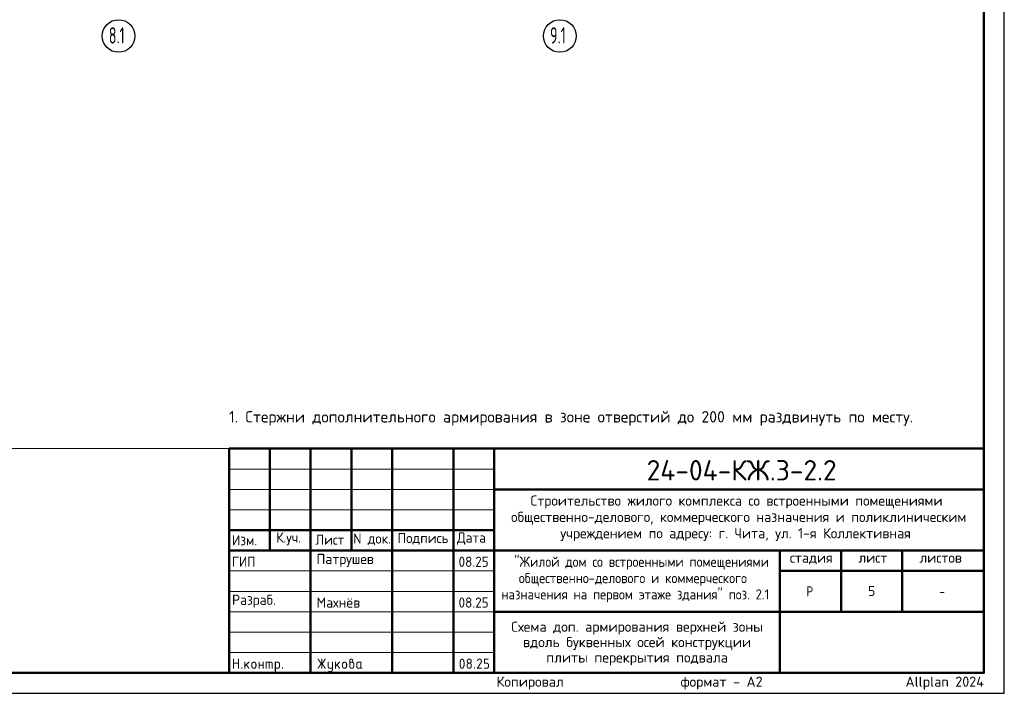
# Model space of a CAD drawing. Header units: millimetres. Extents: x 0 to 59400, y 0 to 42000.
# Tile 22 of 28: x 35270 to 59400, y 0 to 16519. Entities that reach past the tile are written whole.
import ezdxf

# ---------------------------------------------------------------- set-up
doc = ezdxf.new("R2010")
doc.units = ezdxf.units.MM
doc.linetypes.add('______5', pattern=[1100, 800, -100, 100, -100])
doc.layers.add('Standard', color=7, linetype='Continuous', lineweight=25)
doc.layers.add('Надписи', color=7, linetype='Continuous', lineweight=25)
doc.layers.add('Оси', color=7, linetype='______5', lineweight=13, true_color=0x656565)
doc.styles.add('ISOCPEUR', font='txt')

msp = doc.modelspace()

# ---------------------------------------------------------------- hatches: boundary and pattern name
at = {"layer": 'Standard', "linetype": 'Continuous', "lineweight": 25, "transparency": 33554687}
for points in [[(40499, 614), (40499, 839), (40499, 840), (40499, 842), (40499, 843), (40500, 844), (40500, 845), (40501, 846), (40501, 847), (40502, 848), (40503, 849), (40504, 850), (40505, 850), (40506, 851), (40507, 851), (40509, 851), (40510, 851), (40512, 851), (40513, 851), (40515, 851), (40516, 851), (40517, 851), (40518, 850), (40519, 850), (40520, 849), (40521, 848), (40522, 847), (40522, 846), (40523, 845), (40523, 844), (40524, 843), (40524, 842), (40524, 840), (40524, 839), (40524, 751), (40624, 751), (40624, 839), (40624, 840), (40624, 842), (40624, 843), (40625, 844), (40625, 845), (40626, 846), (40626, 847), (40627, 848), (40628, 849), (40629, 850), (40630, 850), (40631, 851), (40632, 851), (40633, 851), (40635, 851), (40636, 851), (40638, 851), (40639, 851), (40641, 851), (40642, 851), (40643, 850), (40644, 850), (40645, 849), (40646, 848), (40647, 847), (40647, 846), (40648, 845), (40648, 844), (40649, 843), (40649, 842), (40649, 840), (40649, 839), (40649, 614), (40649, 612), (40649, 611), (40649, 609), (40648, 608), (40648, 607), (40647, 606), (40647, 605), (40646, 604), (40645, 604), (40644, 603), (40643, 602), (40642, 602), (40641, 602), (40639, 601), (40638, 601), (40636, 601), (40635, 601), (40633, 601), (40632, 602), (40631, 602), (40630, 602), (40629, 603), (40628, 604), (40627, 604), (40626, 605), (40626, 606), (40625, 607), (40625, 608), (40624, 609), (40624, 611), (40624, 612), (40624, 614), (40624, 726), (40524, 726), (40524, 614), (40524, 612), (40524, 611), (40524, 609), (40523, 608), (40523, 607), (40522, 606), (40522, 605), (40521, 604), (40520, 604), (40519, 603), (40518, 602), (40517, 602), (40516, 602), (40515, 601), (40513, 601), (40512, 601), (40510, 601), (40509, 601), (40507, 602), (40506, 602), (40505, 602), (40504, 603), (40503, 604), (40502, 604), (40501, 605), (40501, 606), (40500, 607), (40500, 608), (40499, 609), (40499, 611), (40499, 612)], [(40799, 694), (40878, 773), (40878, 773), (40879, 774), (40880, 775), (40882, 775), (40883, 776), (40884, 776), (40885, 776), (40886, 776), (40888, 776), (40889, 776), (40891, 776), (40892, 775), (40893, 775), (40894, 774), (40895, 774), (40896, 773), (40897, 772), (40897, 771), (40898, 770), (40898, 769), (40899, 768), (40899, 767), (40899, 765), (40899, 764), (40899, 762), (40899, 761), (40898, 760), (40898, 759), (40897, 758), (40897, 757), (40896, 756), (40895, 755), (40840, 700), (40896, 621), (40898, 619), (40898, 617), (40899, 616), (40899, 614), (40899, 612), (40899, 611), (40899, 609), (40898, 608), (40898, 607), (40897, 606), (40897, 605), (40896, 604), (40895, 604), (40894, 603), (40893, 602), (40892, 602), (40891, 602), (40889, 601), (40888, 601), (40886, 601), (40885, 601), (40883, 602), (40882, 602), (40880, 603), (40879, 603), (40878, 604), (40877, 605), (40876, 607), (40822, 682), (40799, 659), (40799, 614), (40799, 612), (40799, 611), (40799, 609), (40798, 608), (40798, 607), (40797, 606), (40797, 605), (40796, 604), (40795, 604), (40794, 603), (40793, 602), (40792, 602), (40791, 602), (40789, 601), (40788, 601), (40786, 601), (40785, 601), (40783, 601), (40782, 602), (40781, 602), (40780, 602), (40779, 603), (40778, 604), (40777, 604), (40776, 605), (40776, 606), (40775, 607), (40775, 608), (40774, 609), (40774, 611), (40774, 612), (40774, 614), (40774, 764), (40774, 765), (40774, 767), (40774, 768), (40775, 769), (40775, 770), (40776, 771), (40776, 772), (40777, 773), (40778, 774), (40779, 774), (40780, 775), (40781, 775), (40782, 776), (40783, 776), (40785, 776), (40786, 776), (40788, 776), (40789, 776), (40791, 776), (40792, 775), (40793, 775), (40794, 774), (40795, 774), (40796, 773), (40797, 772), (40797, 771), (40798, 770), (40798, 769), (40799, 768), (40799, 767), (40799, 765), (40799, 764)], [(41149, 676), (41149, 614), (41149, 612), (41148, 611), (41148, 609), (41148, 608), (41147, 607), (41147, 606), (41146, 605), (41146, 604), (41145, 604), (41144, 603), (41143, 602), (41142, 602), (41140, 602), (41139, 601), (41138, 601), (41136, 601), (41135, 601), (41133, 601), (41132, 602), (41131, 602), (41129, 602), (41129, 603), (41128, 604), (41127, 604), (41126, 605), (41125, 606), (41125, 607), (41124, 608), (41124, 609), (41124, 611), (41124, 612), (41124, 614), (41124, 764), (41124, 765), (41124, 767), (41124, 768), (41124, 769), (41125, 770), (41125, 771), (41126, 772), (41127, 773), (41128, 774), (41129, 774), (41129, 775), (41131, 775), (41132, 776), (41133, 776), (41135, 776), (41136, 776), (41138, 776), (41139, 776), (41140, 776), (41142, 775), (41143, 775), (41144, 774), (41145, 774), (41146, 773), (41146, 772), (41147, 771), (41147, 770), (41148, 769), (41148, 768), (41148, 767), (41149, 765), (41149, 764), (41149, 701), (41223, 701), (41223, 764), (41223, 765), (41224, 767), (41224, 768), (41224, 769), (41225, 770), (41225, 771), (41226, 772), (41226, 773), (41227, 774), (41228, 774), (41229, 775), (41230, 775), (41232, 776), (41233, 776), (41234, 776), (41236, 776), (41237, 776), (41239, 776), (41240, 776), (41241, 775), (41243, 775), (41243, 774), (41244, 774), (41245, 773), (41246, 772), (41247, 771), (41247, 770), (41248, 769), (41248, 768), (41248, 767), (41248, 765), (41248, 764), (41248, 614), (41248, 612), (41248, 611), (41248, 609), (41248, 608), (41247, 607), (41247, 606), (41246, 605), (41245, 604), (41244, 604), (41243, 603), (41243, 602), (41241, 602), (41240, 602), (41239, 601), (41237, 601), (41236, 601), (41234, 601), (41233, 601), (41232, 602), (41230, 602), (41229, 602), (41228, 603), (41227, 604), (41226, 604), (41226, 605), (41225, 606), (41225, 607), (41224, 608), (41224, 609), (41224, 611), (41223, 612), (41223, 614), (41223, 676)], [(41311, 776), (41423, 776), (41426, 776), (41428, 776), (41431, 776), (41433, 775), (41436, 775), (41438, 774), (41440, 773), (41443, 773), (41445, 772), (41447, 770), (41449, 769), (41451, 768), (41453, 767), (41455, 765), (41457, 763), (41459, 762), (41461, 760), (41462, 758), (41464, 756), (41465, 754), (41467, 752), (41468, 750), (41469, 748), (41470, 745), (41471, 743), (41471, 741), (41472, 739), (41472, 736), (41473, 734), (41473, 731), (41473, 729), (41473, 726), (41473, 614), (41473, 612), (41473, 611), (41473, 609), (41473, 608), (41472, 607), (41472, 606), (41471, 605), (41470, 604), (41469, 604), (41468, 603), (41467, 602), (41466, 602), (41465, 602), (41464, 601), (41462, 601), (41461, 601), (41459, 601), (41458, 601), (41457, 602), (41455, 602), (41454, 602), (41453, 603), (41452, 604), (41451, 604), (41451, 605), (41450, 606), (41449, 607), (41449, 608), (41449, 609), (41448, 611), (41448, 612), (41448, 614), (41448, 726), (41448, 729), (41448, 731), (41447, 734), (41446, 736), (41446, 738), (41444, 740), (41443, 742), (41441, 744), (41439, 746), (41437, 747), (41435, 748), (41433, 749), (41431, 750), (41428, 751), (41426, 751), (41423, 751), (41398, 751), (41398, 614), (41398, 612), (41398, 611), (41398, 609), (41398, 608), (41397, 607), (41397, 606), (41396, 605), (41395, 604), (41395, 604), (41394, 603), (41393, 602), (41391, 602), (41390, 602), (41389, 601), (41387, 601), (41386, 601), (41384, 601), (41383, 601), (41382, 602), (41380, 602), (41379, 602), (41378, 603), (41377, 604), (41377, 604), (41376, 605), (41375, 606), (41375, 607), (41374, 608), (41374, 609), (41374, 611), (41373, 612), (41373, 614), (41373, 751), (41324, 751), (41324, 614), (41324, 612), (41323, 611), (41323, 609), (41323, 608), (41322, 607), (41322, 606), (41321, 605), (41320, 604), (41320, 604), (41319, 603), (41318, 602), (41316, 602), (41315, 602), (41314, 601), (41313, 601), (41311, 601), (41309, 601), (41308, 601), (41307, 602), (41306, 602), (41304, 602), (41303, 603), (41302, 604), (41302, 604), (41301, 605), (41300, 606), (41300, 607), (41299, 608), (41299, 609), (41299, 611), (41298, 612), (41298, 614), (41298, 764), (41298, 765), (41299, 767), (41299, 768), (41299, 769), (41300, 770), (41300, 771), (41301, 772), (41302, 773), (41302, 774), (41303, 774), (41304, 775), (41305, 775), (41307, 776), (41308, 776), (41309, 776)], [(42659, 704), (42594, 607), (42593, 605), (42592, 604), (42591, 603), (42590, 603), (42588, 602), (42587, 602), (42585, 601), (42583, 601), (42582, 601), (42580, 601), (42579, 602), (42578, 602), (42577, 603), (42576, 603), (42575, 604), (42574, 605), (42573, 605), (42573, 606), (42572, 607), (42572, 609), (42571, 610), (42571, 611), (42571, 613), (42571, 614), (42571, 616), (42572, 618), (42572, 619), (42573, 621), (42643, 726), (42573, 832), (42572, 833), (42572, 835), (42571, 837), (42571, 838), (42571, 840), (42571, 841), (42571, 843), (42572, 844), (42572, 845), (42573, 846), (42573, 847), (42574, 848), (42575, 849), (42576, 849), (42577, 850), (42578, 850), (42579, 851), (42581, 851), (42582, 851), (42584, 851), (42585, 851), (42587, 851), (42588, 851), (42589, 850), (42591, 849), (42592, 848), (42593, 847), (42594, 846), (42659, 749), (42659, 839), (42659, 840), (42659, 842), (42659, 843), (42659, 844), (42660, 845), (42660, 846), (42661, 847), (42662, 848), (42662, 849), (42663, 850), (42664, 850), (42666, 851), (42667, 851), (42668, 851), (42669, 851), (42671, 851), (42673, 851), (42674, 851), (42675, 851), (42677, 851), (42678, 850), (42679, 850), (42680, 849), (42680, 848), (42681, 847), (42682, 846), (42682, 845), (42683, 844), (42683, 843), (42683, 842), (42684, 840), (42684, 839), (42684, 749), (42748, 846), (42749, 847), (42750, 848), (42751, 849), (42753, 850), (42754, 851), (42756, 851), (42757, 851), (42759, 851), (42760, 851), (42761, 851), (42762, 851), (42763, 850), (42765, 850), (42766, 849), (42767, 848), (42767, 847), (42768, 847), (42769, 846), (42770, 845), (42770, 843), (42771, 842), (42771, 841), (42771, 840), (42771, 839), (42771, 837), (42771, 835), (42770, 833), (42769, 832), (42699, 726), (42769, 621), (42770, 619), (42771, 617), (42771, 616), (42771, 614), (42771, 613), (42771, 611), (42771, 610), (42770, 609), (42770, 608), (42769, 607), (42768, 606), (42768, 605), (42767, 604), (42766, 603), (42765, 603), (42764, 602), (42763, 602), (42761, 602), (42760, 601), (42759, 601), (42757, 601), (42756, 602), (42754, 602), (42753, 603), (42751, 603), (42750, 604), (42749, 605), (42748, 607), (42684, 704), (42684, 614), (42684, 612), (42683, 611), (42683, 609), (42683, 608), (42682, 607), (42682, 606), (42681, 605), (42680, 604), (42680, 604), (42679, 603), (42678, 602), (42677, 602), (42675, 602), (42674, 601), (42673, 601), (42671, 601), (42669, 601), (42668, 601), (42667, 602), (42666, 602), (42664, 602), (42663, 603), (42662, 604), (42662, 604), (42661, 605), (42660, 606), (42660, 607), (42659, 608), (42659, 609), (42659, 611), (42659, 612), (42659, 614)], [(42921, 576), (42921, 601), (42871, 601), (42868, 601), (42866, 602), (42863, 602), (42861, 602), (42858, 603), (42856, 603), (42854, 604), (42852, 605), (42849, 606), (42847, 607), (42845, 608), (42843, 609), (42841, 611), (42839, 612), (42837, 614), (42836, 616), (42834, 618), (42832, 620), (42831, 622), (42829, 624), (42828, 626), (42827, 628), (42826, 630), (42825, 632), (42824, 634), (42823, 637), (42822, 639), (42822, 641), (42822, 644), (42821, 646), (42821, 649), (42821, 651), (42821, 764), (42821, 765), (42821, 767), (42821, 768), (42822, 769), (42822, 770), (42823, 771), (42823, 772), (42824, 773), (42825, 774), (42826, 774), (42827, 775), (42828, 775), (42829, 776), (42831, 776), (42832, 776), (42834, 776), (42835, 776), (42837, 776), (42838, 776), (42839, 775), (42840, 775), (42841, 774), (42842, 774), (42843, 773), (42844, 772), (42844, 771), (42845, 770), (42845, 769), (42846, 768), (42846, 767), (42846, 765), (42846, 764), (42846, 651), (42846, 649), (42847, 646), (42847, 644), (42848, 642), (42849, 640), (42850, 638), (42852, 636), (42854, 634), (42855, 632), (42857, 630), (42859, 629), (42862, 628), (42864, 627), (42866, 627), (42868, 626), (42871, 626), (42921, 626), (42921, 764), (42921, 765), (42921, 767), (42921, 768), (42922, 769), (42922, 770), (42923, 771), (42923, 772), (42924, 773), (42925, 774), (42926, 774), (42927, 775), (42928, 775), (42929, 776), (42930, 776), (42932, 776), (42933, 776), (42935, 776), (42936, 776), (42938, 776), (42939, 775), (42940, 775), (42941, 774), (42942, 774), (42943, 773), (42944, 772), (42944, 771), (42945, 770), (42945, 769), (42945, 768), (42946, 767), (42946, 765), (42946, 764), (42946, 576), (42946, 574), (42946, 571), (42945, 569), (42945, 566), (42945, 564), (42944, 562), (42943, 559), (42942, 557), (42941, 555), (42940, 553), (42939, 551), (42938, 549), (42937, 547), (42935, 545), (42933, 543), (42932, 541), (42930, 539), (42928, 538), (42926, 536), (42924, 535), (42922, 533), (42920, 532), (42918, 531), (42916, 530), (42914, 529), (42911, 528), (42909, 528), (42907, 527), (42904, 527), (42902, 527), (42899, 526), (42897, 526), (42846, 526), (42845, 526), (42843, 527), (42842, 527), (42841, 527), (42840, 528), (42839, 528), (42838, 529), (42837, 529), (42836, 530), (42835, 531), (42835, 532), (42834, 533), (42834, 535), (42834, 536), (42834, 537), (42834, 539), (42834, 540), (42834, 541), (42834, 542), (42835, 544), (42835, 545), (42836, 546), (42836, 547), (42837, 548), (42838, 549), (42839, 549), (42840, 550), (42842, 550), (42843, 551), (42844, 551), (42845, 551), (42846, 551), (42896, 551), (42899, 551), (42901, 552), (42903, 552), (42906, 553), (42908, 554), (42910, 555), (42912, 557), (42914, 558), (42915, 560), (42917, 562), (42918, 564), (42919, 566), (42920, 568), (42920, 571), (42921, 573)], [(43021, 694), (43100, 773), (43100, 773), (43101, 774), (43102, 775), (43104, 775), (43105, 776), (43106, 776), (43107, 776), (43108, 776), (43110, 776), (43111, 776), (43113, 776), (43114, 775), (43115, 775), (43116, 774), (43117, 774), (43118, 773), (43119, 772), (43119, 771), (43120, 770), (43120, 769), (43121, 768), (43121, 767), (43121, 765), (43121, 764), (43121, 762), (43121, 761), (43121, 760), (43120, 759), (43120, 758), (43119, 757), (43118, 756), (43117, 755), (43062, 700), (43119, 621), (43120, 619), (43120, 617), (43121, 616), (43121, 614), (43121, 612), (43121, 611), (43121, 609), (43120, 608), (43120, 607), (43119, 606), (43119, 605), (43118, 604), (43117, 604), (43116, 603), (43115, 602), (43114, 602), (43113, 602), (43111, 601), (43110, 601), (43108, 601), (43107, 601), (43105, 602), (43104, 602), (43103, 603), (43101, 603), (43100, 604), (43099, 605), (43098, 607), (43044, 682), (43021, 659), (43021, 614), (43021, 612), (43021, 611), (43021, 609), (43020, 608), (43020, 607), (43019, 606), (43019, 605), (43018, 604), (43017, 604), (43016, 603), (43015, 602), (43014, 602), (43013, 602), (43011, 601), (43010, 601), (43008, 601), (43007, 601), (43006, 601), (43004, 602), (43003, 602), (43002, 602), (43001, 603), (43000, 604), (42999, 604), (42998, 605), (42998, 606), (42997, 607), (42997, 608), (42996, 609), (42996, 611), (42996, 612), (42996, 614), (42996, 764), (42996, 765), (42996, 767), (42996, 768), (42997, 769), (42997, 770), (42998, 771), (42998, 772), (42999, 773), (43000, 774), (43001, 774), (43002, 775), (43003, 775), (43004, 776), (43006, 776), (43007, 776), (43008, 776), (43010, 776), (43011, 776), (43013, 776), (43014, 775), (43015, 775), (43016, 774), (43017, 774), (43018, 773), (43019, 772), (43019, 771), (43020, 770), (43020, 769), (43021, 768), (43021, 767), (43021, 765), (43021, 764)], [(46537, 851), (46540, 851), (46544, 851), (46547, 851), (46550, 850), (46553, 850), (46556, 849), (46558, 848), (46561, 847), (46564, 846), (46567, 844), (46569, 843), (46572, 841), (46574, 839), (46577, 837), (46579, 835), (46581, 833), (46584, 831), (46586, 828), (46588, 826), (46589, 823), (46591, 821), (46592, 818), (46594, 816), (46595, 813), (46596, 810), (46597, 807), (46598, 804), (46598, 801), (46599, 798), (46599, 795), (46600, 792), (46600, 789), (46600, 784), (46599, 780), (46598, 775), (46597, 771), (46595, 766), (46593, 762), (46591, 757), (46588, 753), (46510, 626), (46587, 626), (46589, 626), (46590, 626), (46591, 626), (46593, 626), (46594, 625), (46595, 625), (46596, 624), (46597, 623), (46597, 622), (46598, 621), (46598, 620), (46599, 619), (46599, 618), (46599, 617), (46600, 615), (46600, 614), (46600, 612), (46599, 611), (46599, 610), (46599, 608), (46598, 607), (46598, 606), (46597, 605), (46597, 604), (46596, 604), (46595, 603), (46594, 602), (46593, 602), (46591, 602), (46590, 601), (46589, 601), (46587, 601), (46487, 601), (46486, 601), (46484, 601), (46483, 602), (46482, 602), (46481, 602), (46480, 603), (46479, 604), (46478, 604), (46477, 605), (46476, 606), (46476, 607), (46475, 608), (46475, 609), (46475, 611), (46475, 612), (46475, 614), (46475, 616), (46475, 617), (46476, 619), (46477, 621), (46568, 768), (46570, 771), (46571, 773), (46572, 776), (46573, 778), (46574, 781), (46574, 783), (46575, 786), (46575, 789), (46575, 793), (46574, 796), (46573, 800), (46572, 803), (46571, 806), (46568, 809), (46566, 813), (46564, 815), (46561, 818), (46558, 820), (46555, 822), (46552, 823), (46548, 825), (46545, 826), (46541, 826), (46537, 826), (46535, 826), (46532, 826), (46529, 825), (46527, 824), (46524, 823), (46522, 822), (46519, 820), (46517, 818), (46514, 816), (46512, 814), (46510, 812), (46507, 809), (46505, 806), (46503, 802), (46500, 799), (46498, 795), (46497, 793), (46496, 792), (46495, 791), (46494, 790), (46492, 790), (46491, 789), (46489, 789), (46487, 789), (46486, 789), (46484, 789), (46483, 789), (46482, 790), (46481, 790), (46480, 791), (46479, 791), (46478, 792), (46477, 793), (46476, 794), (46476, 795), (46475, 796), (46475, 797), (46475, 798), (46475, 800), (46475, 801), (46475, 803), (46475, 804), (46475, 805), (46476, 806), (46479, 812), (46482, 817), (46485, 822), (46488, 826), (46492, 830), (46495, 834), (46499, 837), (46503, 840), (46507, 843), (46511, 845), (46515, 847), (46519, 848), (46523, 850), (46528, 851), (46532, 851)], [(46650, 739), (46650, 839), (46650, 840), (46650, 842), (46650, 843), (46650, 844), (46651, 845), (46651, 846), (46652, 847), (46653, 848), (46653, 849), (46654, 850), (46655, 850), (46657, 851), (46658, 851), (46659, 851), (46660, 851), (46662, 851), (46749, 851), (46751, 851), (46752, 851), (46754, 851), (46755, 851), (46756, 850), (46757, 850), (46758, 849), (46759, 848), (46759, 847), (46760, 846), (46761, 845), (46761, 844), (46761, 843), (46762, 842), (46762, 840), (46762, 839), (46762, 837), (46762, 836), (46761, 834), (46761, 833), (46761, 832), (46760, 831), (46759, 830), (46759, 829), (46758, 829), (46757, 828), (46756, 827), (46755, 827), (46754, 827), (46752, 826), (46751, 826), (46749, 826), (46675, 826), (46675, 751), (46712, 751), (46715, 751), (46718, 751), (46721, 751), (46724, 750), (46727, 750), (46730, 749), (46733, 748), (46736, 747), (46739, 746), (46741, 744), (46744, 743), (46747, 741), (46749, 739), (46751, 737), (46754, 735), (46756, 733), (46758, 731), (46760, 728), (46762, 726), (46764, 723), (46766, 721), (46767, 718), (46769, 715), (46770, 713), (46771, 710), (46772, 707), (46773, 704), (46773, 701), (46774, 698), (46774, 695), (46774, 692), (46774, 689), (46774, 664), (46774, 661), (46774, 657), (46774, 654), (46773, 651), (46773, 648), (46772, 645), (46771, 643), (46770, 640), (46769, 637), (46767, 634), (46766, 632), (46764, 629), (46762, 627), (46760, 624), (46758, 622), (46756, 620), (46754, 617), (46751, 615), (46749, 613), (46746, 612), (46744, 610), (46741, 608), (46739, 607), (46736, 606), (46733, 605), (46730, 604), (46727, 603), (46724, 602), (46721, 602), (46718, 602), (46715, 601), (46712, 601), (46662, 601), (46660, 601), (46659, 601), (46658, 602), (46657, 602), (46655, 602), (46654, 603), (46653, 604), (46653, 604), (46652, 605), (46651, 606), (46651, 607), (46650, 608), (46650, 610), (46650, 611), (46650, 612), (46650, 614), (46650, 615), (46650, 617), (46650, 618), (46650, 619), (46651, 620), (46651, 621), (46652, 622), (46653, 623), (46653, 624), (46654, 625), (46655, 625), (46657, 626), (46658, 626), (46659, 626), (46660, 626), (46662, 626), (46712, 626), (46716, 626), (46719, 627), (46723, 628), (46726, 629), (46730, 630), (46733, 632), (46736, 634), (46738, 637), (46741, 640), (46743, 643), (46745, 646), (46747, 649), (46748, 653), (46749, 656), (46749, 660), (46749, 664), (46749, 689), (46749, 693), (46749, 696), (46748, 700), (46747, 703), (46745, 707), (46743, 710), (46741, 713), (46738, 715), (46736, 718), (46733, 720), (46730, 722), (46726, 724), (46723, 725), (46719, 726), (46716, 726), (46712, 726), (46662, 726), (46660, 726), (46659, 726), (46658, 727), (46657, 727), (46655, 727), (46654, 728), (46653, 729), (46653, 729), (46652, 730), (46651, 731), (46651, 732), (46650, 733), (46650, 734), (46650, 736), (46650, 737)], [(40699, 626), (40699, 628), (40699, 629), (40699, 631), (40700, 632), (40700, 633), (40701, 634), (40701, 635), (40702, 636), (40703, 637), (40704, 637), (40705, 638), (40706, 638), (40707, 638), (40709, 639), (40710, 639), (40712, 639), (40713, 639), (40714, 639), (40716, 638), (40717, 638), (40718, 638), (40719, 637), (40720, 637), (40721, 636), (40722, 635), (40722, 634), (40723, 633), (40723, 632), (40724, 631), (40724, 629), (40724, 628), (40724, 626), (40724, 614), (40724, 612), (40724, 611), (40724, 610), (40723, 608), (40723, 607), (40722, 606), (40722, 605), (40721, 604), (40720, 604), (40719, 603), (40718, 602), (40717, 602), (40716, 602), (40714, 601), (40713, 601), (40712, 601), (40710, 601), (40709, 601), (40707, 602), (40706, 602), (40705, 602), (40704, 603), (40703, 604), (40702, 604), (40701, 605), (40701, 606), (40700, 607), (40700, 608), (40699, 610), (40699, 611), (40699, 612), (40699, 614)], [(41698, 626), (41698, 628), (41698, 629), (41699, 631), (41699, 632), (41699, 633), (41700, 634), (41701, 635), (41701, 636), (41702, 637), (41703, 637), (41704, 638), (41705, 638), (41707, 638), (41708, 639), (41709, 639), (41711, 639), (41712, 639), (41714, 639), (41715, 638), (41716, 638), (41717, 638), (41718, 637), (41719, 637), (41720, 636), (41721, 635), (41722, 634), (41722, 633), (41723, 632), (41723, 631), (41723, 629), (41723, 628), (41723, 626), (41723, 614), (41723, 612), (41723, 611), (41723, 610), (41723, 608), (41722, 607), (41722, 606), (41721, 605), (41720, 604), (41719, 604), (41718, 603), (41717, 602), (41716, 602), (41715, 602), (41714, 601), (41712, 601), (41711, 601), (41709, 601), (41708, 601), (41707, 602), (41705, 602), (41704, 602), (41703, 603), (41702, 604), (41701, 604), (41701, 605), (41700, 606), (41699, 607), (41699, 608), (41699, 610), (41698, 611), (41698, 612), (41698, 614)], [(46400, 626), (46400, 628), (46400, 629), (46400, 631), (46401, 632), (46401, 633), (46402, 634), (46402, 635), (46403, 636), (46404, 637), (46405, 637), (46406, 638), (46407, 638), (46408, 638), (46409, 639), (46411, 639), (46412, 639), (46414, 639), (46415, 639), (46417, 638), (46418, 638), (46419, 638), (46420, 637), (46421, 637), (46422, 636), (46423, 635), (46423, 634), (46424, 633), (46424, 632), (46424, 631), (46425, 629), (46425, 628), (46425, 626), (46425, 614), (46425, 612), (46425, 611), (46424, 610), (46424, 608), (46424, 607), (46423, 606), (46423, 605), (46422, 604), (46421, 604), (46420, 603), (46419, 602), (46418, 602), (46417, 602), (46415, 601), (46414, 601), (46412, 601), (46411, 601), (46409, 601), (46408, 602), (46407, 602), (46406, 602), (46405, 603), (46404, 604), (46403, 604), (46402, 605), (46402, 606), (46401, 607), (46401, 608), (46400, 610), (46400, 611), (46400, 612), (46400, 614)]]:
    msp.add_hatch(color=7, dxfattribs=at).paths.add_polyline_path(points, flags=16)
h = msp.add_hatch(color=7, dxfattribs=at)
h.paths.add_polyline_path([(40949, 664), (40949, 714), (40949, 717), (40949, 720), (40949, 723), (40950, 726), (40950, 729), (40951, 732), (40952, 735), (40953, 738), (40954, 740), (40956, 743), (40957, 746), (40959, 748), (40961, 751), (40963, 753), (40965, 756), (40967, 758), (40969, 760), (40972, 762), (40974, 764), (40977, 766), (40979, 768), (40982, 769), (40984, 770), (40987, 772), (40990, 773), (40993, 774), (40996, 774), (40999, 775), (41002, 776), (41005, 776), (41008, 776), (41011, 776), (41014, 776), (41018, 776), (41021, 776), (41024, 775), (41027, 774), (41030, 774), (41033, 773), (41035, 772), (41038, 770), (41041, 769), (41043, 768), (41046, 766), (41048, 764), (41051, 762), (41053, 760), (41055, 758), (41058, 756), (41060, 753), (41062, 751), (41063, 749), (41065, 746), (41066, 743), (41068, 741), (41069, 738), (41070, 735), (41071, 732), (41072, 729), (41072, 726), (41073, 723), (41073, 720), (41074, 717), (41074, 714), (41074, 664), (41074, 660), (41073, 657), (41073, 654), (41072, 651), (41072, 648), (41071, 645), (41070, 642), (41069, 640), (41068, 637), (41066, 634), (41065, 632), (41063, 629), (41062, 627), (41060, 624), (41058, 622), (41055, 620), (41053, 617), (41051, 615), (41048, 613), (41046, 612), (41043, 610), (41041, 608), (41038, 607), (41035, 606), (41032, 605), (41029, 604), (41027, 603), (41024, 602), (41021, 602), (41017, 602), (41014, 601), (41011, 601), (41008, 601), (41005, 602), (41002, 602), (40999, 602), (40996, 603), (40993, 604), (40990, 605), (40987, 606), (40984, 607), (40982, 608), (40979, 610), (40977, 612), (40974, 613), (40972, 615), (40969, 617), (40967, 620), (40965, 622), (40963, 624), (40961, 627), (40959, 629), (40957, 632), (40956, 634), (40954, 637), (40953, 640), (40952, 642), (40951, 645), (40950, 648), (40950, 651), (40949, 654), (40949, 657), (40949, 660)], flags=16)
h.paths.add_polyline_path([(41048, 664), (41048, 714), (41048, 718), (41048, 721), (41047, 725), (41046, 728), (41044, 732), (41042, 735), (41040, 738), (41038, 740), (41035, 743), (41032, 745), (41029, 747), (41025, 749), (41022, 750), (41019, 751), (41015, 751), (41011, 751), (41007, 751), (41004, 751), (41000, 750), (40997, 749), (40994, 747), (40990, 745), (40987, 743), (40985, 740), (40982, 738), (40980, 735), (40978, 732), (40977, 728), (40975, 725), (40974, 721), (40974, 718), (40974, 714), (40974, 664), (40974, 660), (40974, 656), (40975, 653), (40977, 649), (40978, 646), (40980, 643), (40982, 640), (40985, 637), (40987, 634), (40990, 632), (40993, 630), (40997, 629), (41000, 628), (41004, 627), (41007, 626), (41011, 626), (41015, 626), (41019, 627), (41022, 628), (41025, 629), (41029, 630), (41032, 633), (41035, 635), (41038, 637), (41040, 640), (41042, 643), (41044, 646), (41046, 649), (41047, 653), (41048, 656), (41048, 660)])
h = msp.add_hatch(color=7, dxfattribs=at)
h.paths.add_polyline_path([(41523, 764), (41523, 765), (41524, 767), (41524, 768), (41524, 769), (41525, 770), (41525, 771), (41526, 772), (41527, 773), (41527, 774), (41528, 774), (41529, 775), (41530, 775), (41532, 776), (41533, 776), (41534, 776), (41536, 776), (41598, 776), (41601, 776), (41603, 776), (41606, 776), (41608, 775), (41611, 775), (41613, 774), (41615, 773), (41618, 773), (41620, 772), (41622, 770), (41624, 769), (41626, 768), (41628, 767), (41630, 765), (41632, 763), (41634, 762), (41636, 760), (41637, 758), (41639, 756), (41640, 754), (41641, 752), (41643, 750), (41644, 748), (41645, 746), (41645, 743), (41646, 741), (41647, 739), (41647, 736), (41648, 734), (41648, 731), (41648, 729), (41648, 726), (41648, 651), (41648, 649), (41648, 646), (41648, 644), (41647, 641), (41647, 639), (41646, 637), (41645, 634), (41645, 632), (41644, 630), (41643, 628), (41641, 626), (41640, 624), (41639, 622), (41637, 620), (41636, 618), (41634, 616), (41632, 614), (41630, 612), (41628, 611), (41626, 609), (41624, 608), (41622, 607), (41620, 606), (41618, 605), (41615, 604), (41613, 603), (41611, 603), (41608, 602), (41606, 602), (41603, 602), (41601, 601), (41598, 601), (41548, 601), (41548, 539), (41548, 537), (41548, 536), (41548, 535), (41548, 533), (41547, 532), (41547, 531), (41546, 530), (41545, 529), (41545, 529), (41544, 528), (41543, 528), (41541, 527), (41540, 527), (41539, 527), (41538, 526), (41536, 526), (41534, 526), (41533, 527), (41532, 527), (41530, 527), (41529, 528), (41528, 528), (41527, 529), (41527, 529), (41526, 530), (41525, 531), (41525, 532), (41524, 533), (41524, 535), (41524, 536), (41523, 537), (41523, 539)], flags=16)
h.paths.add_polyline_path([(41548, 751), (41548, 626), (41598, 626), (41601, 626), (41603, 627), (41606, 627), (41608, 628), (41610, 629), (41612, 630), (41614, 632), (41616, 634), (41618, 635), (41619, 637), (41620, 639), (41621, 642), (41622, 644), (41623, 646), (41623, 649), (41623, 651), (41623, 726), (41623, 729), (41623, 731), (41622, 734), (41621, 736), (41620, 738), (41619, 740), (41618, 742), (41616, 744), (41614, 746), (41612, 747), (41610, 748), (41608, 749), (41606, 750), (41603, 751), (41601, 751), (41598, 751)])
h = msp.add_hatch(color=7, dxfattribs=at)
h.paths.add_polyline_path([(43171, 664), (43171, 714), (43171, 717), (43171, 720), (43171, 723), (43172, 726), (43173, 729), (43173, 732), (43174, 735), (43175, 738), (43177, 740), (43178, 743), (43179, 746), (43181, 748), (43183, 751), (43185, 753), (43187, 756), (43189, 758), (43191, 760), (43194, 762), (43196, 764), (43199, 766), (43201, 768), (43204, 769), (43206, 770), (43209, 772), (43212, 773), (43215, 774), (43218, 774), (43221, 775), (43224, 776), (43227, 776), (43230, 776), (43233, 776), (43236, 776), (43240, 776), (43243, 776), (43246, 775), (43249, 774), (43252, 774), (43255, 773), (43257, 772), (43260, 770), (43263, 769), (43265, 768), (43268, 766), (43271, 764), (43273, 762), (43275, 760), (43278, 758), (43280, 756), (43282, 753), (43284, 751), (43285, 749), (43287, 746), (43289, 743), (43290, 741), (43291, 738), (43292, 735), (43293, 732), (43294, 729), (43294, 726), (43295, 723), (43295, 720), (43296, 717), (43296, 714), (43296, 664), (43296, 660), (43295, 657), (43295, 654), (43294, 651), (43294, 648), (43293, 645), (43292, 642), (43291, 640), (43290, 637), (43288, 634), (43287, 632), (43285, 629), (43284, 627), (43282, 624), (43280, 622), (43277, 620), (43275, 617), (43273, 615), (43270, 613), (43268, 612), (43265, 610), (43263, 608), (43260, 607), (43257, 606), (43254, 605), (43252, 604), (43249, 603), (43246, 602), (43243, 602), (43240, 602), (43236, 601), (43233, 601), (43230, 601), (43227, 602), (43224, 602), (43221, 602), (43218, 603), (43215, 604), (43212, 605), (43209, 606), (43206, 607), (43204, 608), (43201, 610), (43199, 612), (43196, 613), (43194, 615), (43191, 617), (43189, 620), (43187, 622), (43185, 624), (43183, 627), (43181, 629), (43179, 632), (43178, 634), (43177, 637), (43175, 640), (43174, 642), (43173, 645), (43173, 648), (43172, 651), (43171, 654), (43171, 657), (43171, 660)], flags=16)
h.paths.add_polyline_path([(43271, 664), (43271, 714), (43271, 718), (43270, 721), (43269, 725), (43268, 728), (43266, 732), (43264, 735), (43262, 738), (43260, 740), (43257, 743), (43254, 745), (43251, 747), (43248, 749), (43244, 750), (43241, 751), (43237, 751), (43233, 751), (43229, 751), (43226, 751), (43222, 750), (43219, 749), (43216, 747), (43213, 745), (43210, 743), (43207, 740), (43204, 738), (43202, 735), (43200, 732), (43199, 728), (43197, 725), (43197, 721), (43196, 718), (43196, 714), (43196, 664), (43196, 660), (43197, 656), (43197, 653), (43199, 649), (43200, 646), (43202, 643), (43204, 640), (43207, 637), (43209, 634), (43212, 632), (43215, 630), (43219, 629), (43222, 628), (43226, 627), (43229, 626), (43233, 626), (43237, 626), (43241, 627), (43244, 628), (43248, 629), (43251, 630), (43254, 633), (43257, 635), (43260, 637), (43262, 640), (43264, 643), (43266, 646), (43268, 649), (43269, 653), (43270, 656), (43271, 660)])
h = msp.add_hatch(color=7, dxfattribs=at)
h.paths.add_polyline_path([(43371, 764), (43375, 767), (43379, 769), (43382, 772), (43386, 773), (43390, 775), (43393, 775), (43397, 776), (43400, 776), (43402, 776), (43404, 777), (43406, 777), (43407, 778), (43409, 779), (43411, 781), (43413, 783), (43414, 785), (43416, 787), (43417, 789), (43418, 791), (43419, 793), (43420, 795), (43420, 797), (43421, 799), (43421, 801), (43421, 804), (43420, 806), (43420, 809), (43419, 811), (43418, 813), (43417, 815), (43415, 817), (43414, 819), (43412, 821), (43410, 822), (43408, 824), (43405, 824), (43403, 825), (43401, 826), (43398, 826), (43396, 826), (43393, 826), (43391, 826), (43388, 825), (43386, 824), (43384, 823), (43382, 822), (43380, 821), (43378, 819), (43376, 817), (43375, 815), (43373, 813), (43373, 811), (43372, 809), (43371, 806), (43371, 804), (43371, 801)])
h.paths.add_polyline_path([(43433, 771), (43437, 769), (43441, 767), (43445, 765), (43448, 762), (43452, 759), (43455, 756), (43458, 752), (43460, 748), (43463, 744), (43465, 740), (43467, 736), (43468, 732), (43469, 727), (43470, 723), (43470, 718), (43470, 714), (43470, 664), (43470, 661), (43470, 657), (43470, 654), (43469, 651), (43469, 648), (43468, 645), (43467, 642), (43466, 640), (43465, 637), (43463, 634), (43462, 632), (43460, 629), (43458, 627), (43456, 624), (43454, 622), (43452, 619), (43450, 617), (43448, 615), (43445, 613), (43443, 612), (43440, 610), (43437, 608), (43435, 607), (43432, 606), (43429, 605), (43426, 604), (43424, 603), (43421, 602), (43418, 602), (43414, 602), (43411, 601), (43408, 601), (43405, 601), (43402, 602), (43399, 602), (43396, 602), (43393, 603), (43390, 604), (43387, 605), (43384, 606), (43381, 607), (43379, 608), (43376, 610), (43373, 612), (43371, 613), (43368, 615), (43366, 617), (43364, 620), (43362, 622), (43360, 624), (43358, 627), (43356, 629), (43354, 632), (43353, 634), (43351, 637), (43350, 640), (43349, 643), (43348, 645), (43347, 648), (43347, 651), (43346, 654), (43346, 657), (43346, 661), (43346, 664), (43346, 801), (43346, 804), (43346, 806), (43346, 809), (43347, 811), (43347, 814), (43348, 816), (43348, 818), (43349, 821), (43350, 823), (43351, 825), (43353, 827), (43354, 829), (43355, 831), (43357, 833), (43358, 835), (43360, 837), (43362, 839), (43364, 840), (43366, 842), (43368, 843), (43370, 845), (43372, 846), (43374, 847), (43376, 848), (43379, 849), (43381, 849), (43383, 850), (43386, 850), (43388, 851), (43390, 851), (43393, 851), (43396, 851), (43398, 851), (43401, 851), (43403, 851), (43406, 850), (43408, 850), (43410, 849), (43413, 849), (43415, 848), (43417, 847), (43419, 846), (43421, 844), (43423, 843), (43425, 842), (43427, 840), (43429, 839), (43431, 837), (43433, 835), (43434, 833), (43436, 831), (43437, 829), (43439, 827), (43440, 825), (43441, 823), (43442, 821), (43443, 818), (43443, 816), (43444, 814), (43445, 811), (43445, 809), (43445, 806), (43445, 804), (43445, 801), (43445, 797), (43445, 792), (43444, 788), (43442, 784), (43441, 781), (43438, 777), (43436, 774)], flags=16)
h.paths.add_polyline_path([(43445, 664), (43445, 714), (43445, 718), (43445, 721), (43444, 725), (43443, 728), (43441, 732), (43439, 735), (43437, 738), (43435, 740), (43432, 743), (43429, 745), (43426, 747), (43423, 749), (43419, 750), (43416, 751), (43412, 751), (43408, 751), (43404, 751), (43401, 751), (43397, 750), (43394, 749), (43390, 747), (43387, 745), (43384, 743), (43382, 740), (43379, 738), (43377, 735), (43375, 732), (43373, 728), (43372, 725), (43371, 721), (43371, 718), (43371, 714), (43371, 664), (43371, 660), (43371, 656), (43372, 653), (43373, 649), (43375, 646), (43377, 643), (43379, 640), (43382, 637), (43384, 634), (43387, 632), (43390, 630), (43394, 629), (43397, 628), (43401, 627), (43404, 626), (43408, 626), (43412, 626), (43416, 627), (43419, 628), (43423, 629), (43426, 630), (43429, 633), (43432, 635), (43435, 637), (43437, 640), (43439, 643), (43441, 646), (43443, 649), (43444, 653), (43445, 656), (43445, 660)])
h = msp.add_hatch(color=7, dxfattribs=at)
h.paths.add_polyline_path([(43620, 751), (43570, 751), (43568, 751), (43565, 751), (43563, 750), (43561, 749), (43559, 748), (43557, 747), (43555, 746), (43553, 744), (43551, 742), (43550, 740), (43548, 738), (43547, 736), (43547, 734), (43546, 731), (43546, 729), (43546, 726), (43546, 651), (43546, 649), (43546, 646), (43547, 644), (43547, 642), (43548, 640), (43550, 638), (43551, 636), (43553, 634), (43555, 632), (43557, 630), (43559, 629), (43561, 628), (43563, 627), (43566, 627), (43568, 626), (43570, 626), (43595, 626), (43598, 626), (43600, 627), (43603, 627), (43605, 628), (43607, 629), (43609, 630), (43611, 632), (43613, 634), (43615, 635), (43616, 637), (43618, 639), (43618, 642), (43619, 644), (43620, 646), (43620, 649), (43620, 651)])
h.paths.add_polyline_path([(43670, 614), (43670, 612), (43670, 611), (43670, 609), (43670, 608), (43669, 607), (43669, 606), (43668, 605), (43667, 604), (43666, 604), (43665, 603), (43664, 602), (43663, 602), (43662, 602), (43661, 601), (43659, 601), (43658, 601), (43653, 601), (43649, 602), (43646, 603), (43642, 605), (43638, 606), (43635, 609), (43632, 611), (43629, 615), (43626, 611), (43622, 609), (43618, 606), (43614, 605), (43610, 603), (43605, 602), (43600, 601), (43595, 601), (43570, 601), (43568, 601), (43565, 602), (43563, 602), (43560, 602), (43558, 603), (43556, 603), (43553, 604), (43551, 605), (43549, 606), (43547, 607), (43545, 608), (43543, 609), (43541, 611), (43539, 612), (43537, 614), (43535, 616), (43533, 618), (43532, 619), (43530, 621), (43529, 623), (43527, 625), (43526, 628), (43525, 630), (43524, 632), (43523, 634), (43523, 636), (43522, 639), (43521, 641), (43521, 644), (43521, 646), (43521, 649), (43521, 651), (43521, 726), (43521, 729), (43521, 731), (43521, 734), (43521, 736), (43522, 739), (43523, 741), (43523, 743), (43524, 746), (43525, 748), (43526, 750), (43527, 752), (43529, 754), (43530, 756), (43532, 758), (43533, 760), (43535, 762), (43537, 763), (43539, 765), (43541, 767), (43543, 768), (43545, 769), (43547, 770), (43549, 772), (43551, 773), (43553, 773), (43556, 774), (43558, 775), (43560, 775), (43563, 776), (43565, 776), (43568, 776), (43570, 776), (43633, 776), (43634, 776), (43636, 776), (43637, 776), (43638, 775), (43639, 775), (43640, 774), (43641, 774), (43642, 773), (43643, 772), (43644, 771), (43644, 770), (43645, 769), (43645, 768), (43645, 767), (43645, 765), (43645, 764), (43645, 639), (43645, 637), (43646, 636), (43646, 634), (43646, 633), (43646, 632), (43647, 631), (43648, 630), (43648, 629), (43649, 629), (43650, 628), (43651, 627), (43652, 627), (43654, 627), (43655, 626), (43656, 626), (43658, 626), (43659, 626), (43661, 626), (43662, 626), (43663, 625), (43664, 625), (43665, 625), (43666, 624), (43667, 623), (43668, 622), (43669, 621), (43669, 620), (43670, 619), (43670, 618), (43670, 617), (43670, 615)], flags=16)
h = msp.add_hatch(color=7, dxfattribs=at)
h.paths.add_polyline_path([(46150, 726), (46150, 734), (46149, 742), (46149, 749), (46148, 756), (46147, 764), (46146, 771), (46145, 778), (46143, 785), (46142, 790), (46141, 795), (46139, 799), (46138, 803), (46136, 807), (46134, 810), (46132, 813), (46131, 816), (46129, 818), (46127, 820), (46124, 822), (46122, 824), (46120, 825), (46118, 826), (46115, 826), (46112, 826), (46110, 826), (46108, 826), (46105, 825), (46103, 824), (46101, 822), (46099, 820), (46096, 818), (46095, 816), (46093, 813), (46091, 810), (46089, 807), (46088, 803), (46086, 799), (46085, 794), (46083, 790), (46082, 785), (46080, 778), (46079, 770), (46078, 763), (46077, 756), (46076, 749), (46076, 741), (46075, 734), (46075, 726), (46075, 719), (46076, 711), (46076, 704), (46077, 696), (46078, 689), (46079, 682), (46080, 675), (46082, 668), (46083, 663), (46084, 658), (46086, 654), (46087, 650), (46089, 646), (46091, 643), (46093, 639), (46094, 637), (46096, 634), (46098, 632), (46101, 630), (46103, 629), (46105, 628), (46107, 627), (46110, 626), (46112, 626), (46115, 626), (46118, 627), (46120, 628), (46122, 629), (46124, 630), (46127, 632), (46129, 634), (46131, 637), (46132, 639), (46134, 643), (46136, 646), (46138, 650), (46139, 654), (46141, 658), (46142, 663), (46143, 668), (46145, 675), (46146, 682), (46147, 689), (46148, 696), (46149, 704), (46149, 711), (46150, 719)])
h.paths.add_polyline_path([(46175, 726), (46175, 721), (46175, 715), (46175, 710), (46174, 705), (46174, 699), (46173, 694), (46173, 689), (46172, 685), (46171, 680), (46171, 675), (46170, 671), (46169, 666), (46168, 662), (46166, 657), (46165, 653), (46164, 649), (46162, 643), (46160, 638), (46157, 633), (46155, 628), (46152, 624), (46149, 620), (46146, 616), (46143, 613), (46140, 610), (46136, 608), (46133, 606), (46129, 604), (46125, 603), (46121, 602), (46117, 601), (46112, 601), (46108, 601), (46104, 602), (46100, 603), (46096, 604), (46092, 606), (46089, 608), (46085, 610), (46082, 613), (46079, 616), (46076, 620), (46073, 624), (46070, 628), (46068, 632), (46065, 638), (46063, 643), (46061, 649), (46060, 653), (46059, 657), (46057, 661), (46056, 666), (46055, 670), (46054, 675), (46054, 680), (46053, 684), (46052, 689), (46052, 694), (46051, 699), (46051, 705), (46050, 710), (46050, 715), (46050, 721), (46050, 726), (46050, 732), (46050, 737), (46050, 743), (46051, 748), (46051, 753), (46052, 758), (46052, 763), (46053, 768), (46054, 773), (46054, 778), (46055, 782), (46056, 787), (46057, 791), (46059, 795), (46060, 800), (46061, 804), (46063, 810), (46065, 815), (46068, 820), (46070, 825), (46073, 829), (46076, 833), (46079, 836), (46082, 839), (46085, 842), (46089, 845), (46092, 847), (46096, 848), (46100, 850), (46104, 851), (46108, 851), (46112, 851), (46117, 851), (46121, 851), (46125, 850), (46129, 848), (46133, 847), (46136, 845), (46140, 842), (46143, 839), (46146, 836), (46149, 833), (46152, 829), (46155, 824), (46157, 820), (46160, 815), (46162, 810), (46164, 804), (46165, 799), (46166, 795), (46168, 791), (46169, 787), (46170, 782), (46171, 777), (46171, 773), (46172, 768), (46173, 763), (46173, 758), (46174, 753), (46174, 748), (46175, 743), (46175, 737), (46175, 732)], flags=16)
h = msp.add_hatch(color=7, dxfattribs=at)
h.paths.add_polyline_path([(46287, 626), (46291, 626), (46295, 627), (46298, 628), (46302, 629), (46305, 630), (46308, 632), (46311, 634), (46314, 637), (46317, 640), (46319, 643), (46321, 646), (46322, 649), (46323, 653), (46324, 656), (46325, 660), (46325, 664), (46325, 689), (46325, 693), (46324, 696), (46323, 700), (46322, 703), (46321, 707), (46319, 710), (46316, 713), (46314, 715), (46311, 718), (46308, 720), (46305, 722), (46302, 724), (46298, 725), (46295, 726), (46291, 726), (46287, 726), (46283, 726), (46280, 726), (46276, 725), (46273, 724), (46270, 722), (46267, 720), (46264, 718), (46261, 715), (46258, 713), (46256, 710), (46254, 707), (46253, 703), (46251, 700), (46251, 696), (46250, 693), (46250, 689), (46250, 664), (46250, 660), (46251, 656), (46251, 653), (46253, 649), (46254, 646), (46256, 643), (46258, 640), (46261, 637), (46264, 634), (46267, 632), (46270, 630), (46273, 629), (46276, 628), (46280, 627), (46283, 626)])
h.paths.add_polyline_path([(46287, 601), (46284, 601), (46281, 602), (46278, 602), (46275, 602), (46272, 603), (46269, 604), (46266, 605), (46263, 606), (46261, 607), (46258, 608), (46255, 610), (46253, 612), (46250, 613), (46248, 615), (46245, 617), (46243, 620), (46241, 622), (46239, 624), (46237, 627), (46235, 629), (46234, 632), (46232, 634), (46231, 637), (46230, 640), (46228, 643), (46228, 645), (46227, 648), (46226, 651), (46226, 654), (46225, 657), (46225, 661), (46225, 664), (46225, 689), (46225, 693), (46225, 696), (46226, 700), (46227, 704), (46227, 707), (46228, 710), (46230, 714), (46231, 717), (46233, 720), (46235, 723), (46237, 726), (46239, 729), (46241, 731), (46244, 734), (46247, 736), (46250, 739), (46247, 741), (46244, 744), (46241, 746), (46239, 749), (46237, 752), (46235, 755), (46233, 758), (46231, 761), (46230, 764), (46228, 767), (46227, 771), (46227, 774), (46226, 778), (46225, 781), (46225, 785), (46225, 789), (46225, 792), (46225, 795), (46226, 798), (46226, 801), (46227, 804), (46228, 807), (46228, 810), (46230, 813), (46231, 816), (46232, 818), (46234, 821), (46235, 823), (46237, 826), (46239, 828), (46241, 831), (46243, 833), (46245, 835), (46248, 837), (46250, 839), (46253, 841), (46255, 843), (46258, 844), (46261, 846), (46263, 847), (46266, 848), (46269, 849), (46272, 850), (46275, 850), (46278, 851), (46281, 851), (46284, 851), (46287, 851), (46291, 851), (46294, 851), (46297, 851), (46300, 850), (46303, 850), (46306, 849), (46309, 848), (46311, 847), (46314, 846), (46317, 844), (46319, 843), (46322, 841), (46324, 839), (46327, 837), (46329, 835), (46331, 833), (46334, 831), (46336, 828), (46338, 826), (46339, 823), (46341, 821), (46343, 818), (46344, 816), (46345, 813), (46346, 810), (46347, 807), (46348, 804), (46349, 801), (46349, 798), (46349, 795), (46350, 792), (46350, 789), (46350, 785), (46349, 781), (46349, 778), (46348, 774), (46347, 771), (46346, 767), (46345, 764), (46343, 761), (46342, 758), (46340, 755), (46338, 752), (46336, 749), (46333, 746), (46331, 744), (46328, 741), (46325, 739), (46329, 735), (46333, 732), (46337, 728), (46339, 724), (46342, 719), (46344, 715), (46346, 710), (46347, 705), (46348, 704), (46348, 702), (46348, 701), (46348, 699), (46349, 697), (46349, 695), (46349, 692), (46349, 690), (46349, 687), (46349, 684), (46350, 681), (46350, 678), (46350, 675), (46350, 671), (46350, 668), (46350, 664), (46350, 661), (46349, 657), (46349, 654), (46349, 651), (46348, 648), (46347, 645), (46346, 643), (46345, 640), (46344, 637), (46343, 634), (46341, 632), (46339, 629), (46338, 627), (46336, 624), (46334, 622), (46331, 620), (46329, 617), (46327, 615), (46324, 613), (46322, 612), (46319, 610), (46317, 608), (46314, 607), (46311, 606), (46309, 605), (46306, 604), (46303, 603), (46300, 602), (46297, 602), (46294, 602), (46291, 601)], flags=16)
h.paths.add_polyline_path([(46287, 751), (46291, 751), (46295, 752), (46298, 753), (46302, 754), (46305, 755), (46308, 757), (46311, 759), (46314, 762), (46317, 765), (46319, 768), (46321, 771), (46322, 774), (46323, 778), (46324, 781), (46325, 785), (46325, 789), (46325, 793), (46324, 796), (46323, 800), (46322, 803), (46321, 806), (46319, 809), (46316, 812), (46314, 815), (46311, 818), (46308, 820), (46305, 822), (46302, 823), (46298, 825), (46295, 826), (46291, 826), (46287, 826), (46283, 826), (46280, 826), (46276, 825), (46273, 823), (46270, 822), (46267, 820), (46264, 818), (46261, 815), (46258, 813), (46256, 810), (46254, 807), (46253, 803), (46251, 800), (46251, 796), (46250, 793), (46250, 789), (46250, 785), (46251, 781), (46251, 778), (46253, 774), (46254, 771), (46256, 768), (46258, 765), (46261, 762), (46264, 759), (46267, 757), (46270, 755), (46273, 754), (46276, 753), (46280, 752), (46283, 751)])

# ---------------------------------------------------------------- linework, layer by layer
at = {"layer": 'Standard', "color": 7, "linetype": 'Continuous', "lineweight": 50, "transparency": 33554687}
for p, q in [((40400, 500), (40400, 6000)), ((40400, 6000), (58900, 6000)), ((41400, 3500), (41400, 6000)), ((42400, 500), (42400, 6000)), ((43400, 3500), (43400, 6000)), ((44400, 500), (44400, 6000)), ((45900, 500), (45900, 6000)), ((46900, 500), (46900, 6000)), ((46900, 5000), (58900, 5000)), ((40400, 4000), (46900, 4000)), ((40400, 4000), (46900, 4000)), ((40400, 3500), (46900, 3500)), ((40400, 3500), (46900, 3500)), ((46900, 3500), (58900, 3500)), ((53900, 2000), (53900, 3500)), ((55400, 2000), (55400, 3500)), ((56900, 2000), (56900, 3500)), ((53900, 3000), (58900, 3000)), ((46900, 2000), (58900, 2000)), ((53900, 500), (53900, 2000)), ((53900, 500), (53900, 2000))]:
    msp.add_line(p, q, dxfattribs=at)
at = {"layer": 'Standard', "color": 7, "linetype": 'Continuous', "lineweight": 25, "transparency": 33554687}
for p, q in [((58900, 500), (58900, 6000)), ((40400, 500), (58900, 500)), ((40400, 500), (58900, 500)), ((40400, 500), (58900, 500))]:
    msp.add_line(p, q, dxfattribs=at)
at = {"layer": 'Standard', "color": 7, "linetype": 'Continuous', "lineweight": 13, "transparency": 33554687}
for p, q in [((40400, 5500), (46900, 5500)), ((40400, 5000), (46900, 5000)), ((40400, 4500), (46900, 4500)), ((40400, 3000), (46900, 3000)), ((40400, 2500), (46900, 2500)), ((40400, 2500), (46900, 2500)), ((40400, 2000), (46900, 2000)), ((40400, 2000), (46900, 2000)), ((40400, 1500), (46900, 1500)), ((40400, 1000), (46900, 1000))]:
    msp.add_line(p, q, dxfattribs=at)
at = {"layer": 'Standard', "color": 7, "linetype": 'Continuous', "lineweight": 25, "transparency": 33554687}
msp.add_lwpolyline([(0, 0), (59400, 0), (59400, 42000), (0, 42000), (0, 0)], close=True, dxfattribs=at)
at = {"layer": 'Standard', "color": 7, "linetype": 'Continuous', "lineweight": 50, "transparency": 33554687}
msp.add_lwpolyline([(2000, 41500), (58900, 41500), (58900, 500), (2000, 500), (2000, 41500)], close=True, dxfattribs=at)
at = {"layer": 'Standard', "color": 7, "linetype": 'Continuous', "lineweight": 13, "transparency": 33554687}
for points in [[(58900, 41500), (2000, 41500), (2000, 6000), (58900, 6000), (58900, 41500)], [(58900, 500), (40400, 500), (40400, 6000), (58900, 6000), (58900, 500)], [(58900, 6000), (40400, 6000), (40400, 500), (58900, 500), (58900, 6000)]]:
    msp.add_lwpolyline(points, dxfattribs=at)
at = {"layer": 'Standard', "color": 7, "linetype": 'Continuous', "lineweight": 25, "transparency": 33554687}
msp.add_lwpolyline([(58900, 6000), (40400, 6000), (40400, 500), (58900, 500), (58900, 6000)], dxfattribs=at)
at = {"layer": 'Оси', "color": 7, "linetype": 'Continuous', "lineweight": 25, "transparency": 33554687}
for centre in [(37693, 16119), (48507, 16119)]:
    msp.add_circle(centre, 400, dxfattribs=at)

# ---------------------------------------------------------------- texts
at = {"layer": 'Standard', "color": 7, "linetype": 'Continuous', "lineweight": 13, "transparency": 33554687, "insert": (40400, 6743), "char_height": 280, "width": 16883.07, "attachment_point": 4, "style": 'ISOCPEUR'}
msp.add_mtext('\\A1;{\\fISOCPEUR|i0|b0;\\H279.999995;\\W1.000000;\\C7;1. Стержни дополнительного армирования в зоне отверстий до 200 мм раздвинуть по месту.}\\P', dxfattribs=at)
at = {"layer": 'Standard', "color": 7, "linetype": 'Continuous', "lineweight": 50, "transparency": 33554687, "insert": (50635, 5218), "char_height": 500, "width": 5041.58, "attachment_point": 7, "style": 'ISOCPEUR'}
msp.add_mtext('\\W0.98;24-04-КЖ.3-2.2', dxfattribs=at)
at = {"layer": 'Standard', "color": 7, "linetype": 'Continuous', "lineweight": 25, "transparency": 33554687, "char_height": 250, "attachment_point": 7, "style": 'ISOCPEUR'}
for s, insert, width in [('\\W0.99;Строительство жилого комплекса со встроенными помещениями', (47788, 4533), 10343.94), ('\\W0.99;общественно-делового, коммерческого назначения и поликлиническим', (47312, 4133), 11292.27), ('\\W0.99;учреждением по адресу: г. Чита, ул. 1-я Коллективная', (48519, 3733), 8881.18), ('\\W0.93;Изм.', (40474, 3628), 752.89), ('\\W0.93;К.уч.', (41556, 3628), 816.02), ('\\W0.94;Лист', (42519, 3643), 866.92), ('\\W0.95;N док.', (43443, 3631), 1068.12), ('\\W0.96;Подпись', (44529, 3643), 1344.29), ('\\W0.94;Дата', (45988, 3643), 967.74), ('\\W0.90;"Жилой дом со встроенными помещениями', (47389, 3033), 6132.5), ('\\W0.92;ГИП', (40474, 3101), 689.61), ('\\W0.97;Патрушев', (42546, 3101), 1670.2), ('\\W0.94;08.25', (46025, 3101), 891.67), ('\\W0.90;общественно-делового и коммерческого', (47502, 2633), 5904.55), ('\\W0.99;стадия    лист     листов', (54143, 3162), 4372.59), ('\\W0.90;назначения на первом этаже здания" поз. 2.1', (47076, 2233), 6756.08), ('\\W0.80;Р', (54550, 2375), 299.85), ('\\W0.78;-', (57812, 2375), 272.01), ('\\W0.96;Разраб.', (40474, 2101), 1306.55), ('\\W0.96;Махнёв', (42546, 2101), 1243.92), ('\\W0.94;08.25', (46025, 2101), 891.67)]:
    msp.add_mtext(s, dxfattribs=dict(at, insert=insert, width=width))
at = {"layer": 'Standard', "color": 7, "linetype": 'Continuous', "lineweight": 25, "transparency": 33554687, "insert": (50400, 1758), "char_height": 250, "width": 6154.38, "attachment_point": 2, "line_spacing_factor": 0.903614}
msp.add_mtext('\\A1;{\\fISOCPEUR|i0|b0;\\H250.000000;\\W1.000000;\\C7;Схема доп. армирования верхней зоны}\\P{\\fISOCPEUR|i0|b0;\\H250.000000;\\W1.000000;\\C7;вдоль буквенных осей конструкции}\\P{\\fISOCPEUR|i0|b0;\\H250.000000;\\W1.000000;\\C7;плиты перекрытия подвала}\\P', dxfattribs=at)
at = {"layer": 'Standard', "color": 8, "linetype": 'Continuous', "lineweight": 13, "transparency": 33554687, "insert": (58900, 248), "char_height": 250, "width": 11749.46, "attachment_point": 6, "style": 'ISOCPEUR'}
msp.add_mtext('\\A1;{\\fISOCPEUR|i0|b0;\\H250.000000;\\W1.000000;\\C8;Копировал                  формат - А2                      Allplan 2024}\\P', dxfattribs=at)
at = {"layer": 'Надписи', "color": 7, "linetype": 'Continuous', "lineweight": 13, "transparency": 33554687, "insert": (56150, 2510), "char_height": 250, "width": 272.22, "attachment_point": 5, "style": 'ISOCPEUR'}
msp.add_mtext('\\A1;{\\fISOCPEUR|i0|b0;\\H250.000000;\\W1.000000;\\C7;5}\\P', dxfattribs=at)
at = {"layer": 'Оси', "color": 7, "linetype": 'Continuous', "lineweight": 35, "transparency": 33554687, "char_height": 400, "attachment_point": 7, "style": 'ISOCPEUR'}
for s, insert, width in [('\\W0.63;8.1', (37453, 15933), 605.93), ('\\W0.63;9.1', (48267, 15933), 605.94)]:
    msp.add_mtext(s, dxfattribs=dict(at, insert=insert, width=width))

doc.saveas('drawing.dxf')
